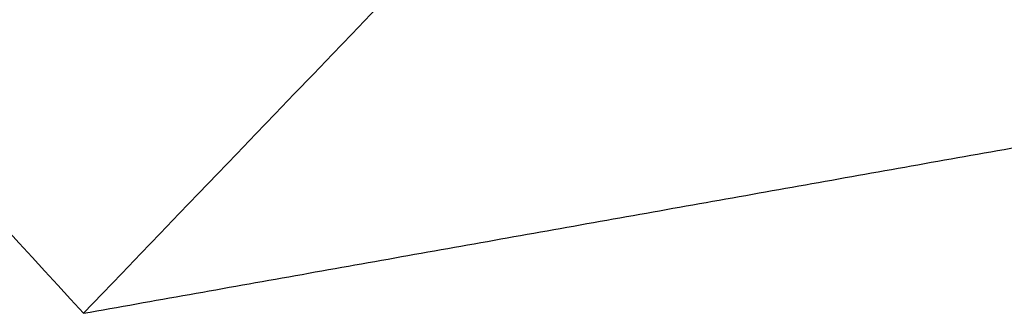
# Model space of a CAD drawing. Header units: millimetres. Extents: x -203 to 203, y 78 to 485.
# Tile 46 of 256: x -3.521 to -3.468, y 201.3828 to 201.3986. Entities that reach past the tile are written whole.
import ezdxf

# ---------------------------------------------------------------- set-up
doc = ezdxf.new("R2010")
doc.units = ezdxf.units.MM
doc.layers.add('Layer 01', color=18, linetype='Continuous', true_color=0x000000)

# ---------------------------------------------------------------- blocks, each defined once
blk = doc.blocks.new('10CP311BZ')
at = {"layer": 'Layer 01', "extrusion": (0.6916548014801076, -0.7071067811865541, 0.1470157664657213)}
blk.add_rational_spline([(-2.48855296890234, 10.50247755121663, 9.685406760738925), (-2.305857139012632, 10.69094074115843, 9.732348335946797), (-2.121906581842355, 10.87955286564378, 9.774103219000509), (-1.936848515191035, 11.06816297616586, 9.810637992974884)], [1, 0.9997332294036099, 0.9997332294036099, 1], degree=3, dxfattribs=at)
at = {"layer": 'Layer 01'}
blk.add_open_spline([(-1.936848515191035, 11.06816297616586, 9.810637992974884), (-1.884980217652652, 11.06816297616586, 9.566616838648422), (-1.833111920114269, 11.06816297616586, 9.322595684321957)], degree=2, dxfattribs=at)
at = {"layer": 'Layer 01', "extrusion": (0.6916548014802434, 0.7071067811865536, 0.1470157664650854)}
blk.add_rational_spline([(-1.936848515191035, 11.06816297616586, 9.810637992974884), (-1.385345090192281, 10.50607387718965, 9.91951761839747), (-0.8266372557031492, 9.946663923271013, 9.981617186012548), (-0.2646858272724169, 9.393898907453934, 9.996496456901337)], [1, 0.9976369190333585, 0.9976369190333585, 1], degree=3, dxfattribs=at)
blk = doc.blocks.new('CT311ABINT')
at = {"layer": 'Layer 01', "extrusion": (-0.1637859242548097, -0.984092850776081, 0.06881447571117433), "rotation": 0.6561814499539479}
blk.add_blockref('10CP311BZ', (-41.93200462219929, 85.8147011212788, -246.623976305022), dxfattribs=at)

msp = doc.modelspace()

# ---------------------------------------------------------------- block references
at = {"layer": 'Layer 01', "extrusion": (0, -1, 0)}
msp.add_blockref('CT311ABINT', (0, -17.71698113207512, -281.7169811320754), dxfattribs=at)

doc.saveas('drawing.dxf')
